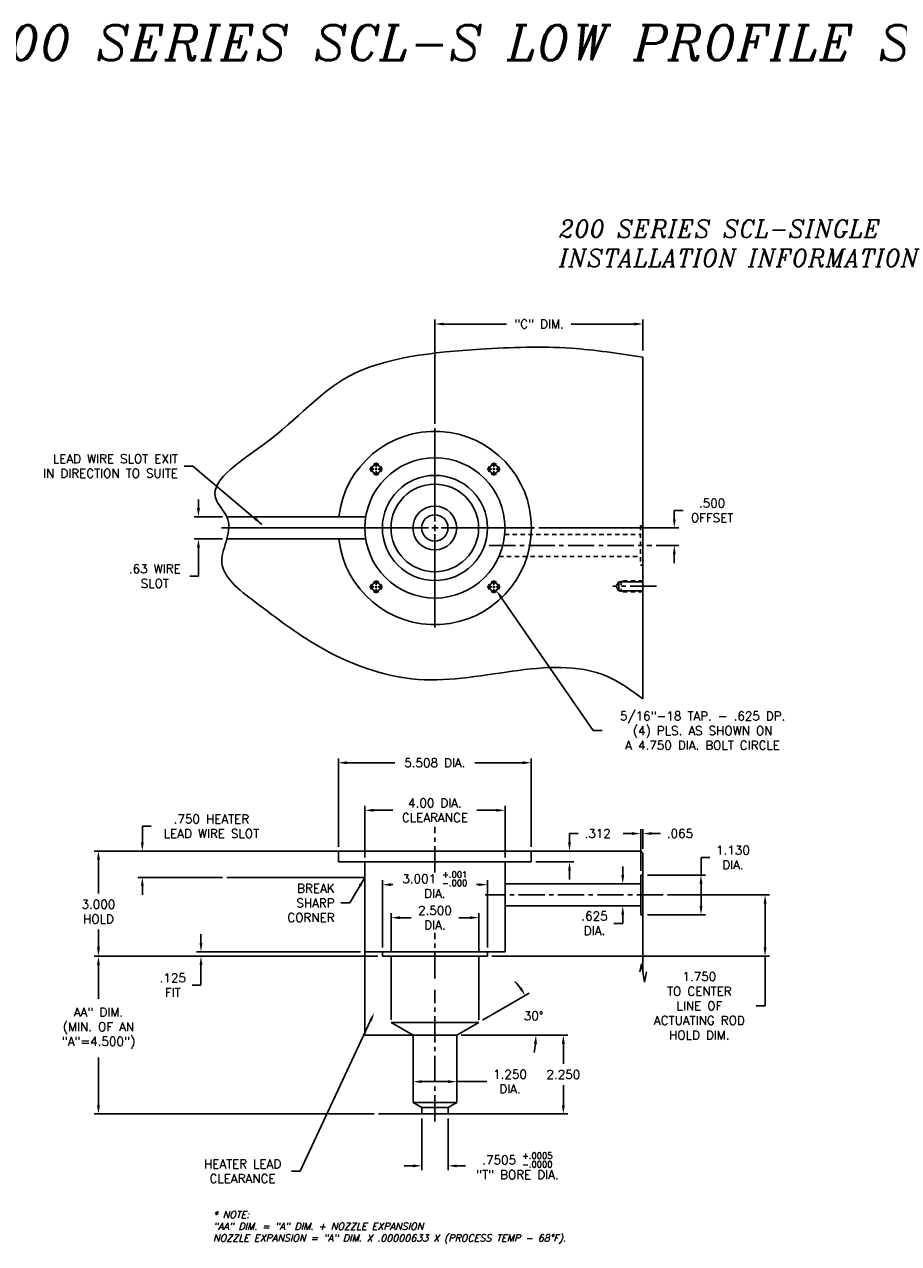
# Model space of a CAD drawing. Extents: x 51 to 167, y 63 to 98.
# Tile 2 of 4: x 85 to 110, y 63 to 98. Entities that reach past the tile are written whole.
import ezdxf

# ---------------------------------------------------------------- set-up
doc = ezdxf.new("R2010")
doc.units = 0
doc.header["$MEASUREMENT"] = 0
doc.linetypes.add('CENTER2', pattern=[1.125, 0.75, -0.125, 0.125, -0.125])
doc.linetypes.add('HIDDEN2', pattern=[0.1875, 0.125, -0.0625])
doc.layers.get('DEFPOINTS').update_dxf_attribs({"linetype": 'CONTINUOUS'})
for name, color, linetype in [('DIMENSIONS', 4, 'CONTINUOUS'), ('NP_SHAPE_SOLID', 6, 'CONTINUOUS'), ('SCV200_BORE_CENTER', 22, 'CENTER2'), ('SCV200_BORE_HIDDEN', 10, 'HIDDEN2'), ('SCV200_BORE_SOLID', 1, 'CONTINUOUS'), ('SCV200_BORE_TAPS_SOLID', 1, 'CONTINUOUS'), ('TAP', 1, 'CONTINUOUS'), ('TAP_HIDDEN', 1, 'HIDDEN2')]:
    doc.layers.add(name, color=color, linetype=linetype)
doc.styles.add('ITALIC', font='italic.shx')
doc.styles.add('ROMANS', font='romans.shx')
doc.dimstyles.new('CATALOG', dxfattribs={"dimscale": 2, "dimtxt": 0.125, "dimasz": 0.125, "dimexe": 0.0625, "dimexo": 0.0625, "dimgap": 0.09, "dimtad": 0, "dimtih": 1, "dimtoh": 1, "dimdec": 3, "dimzin": 4, "dimtxsty": 'ROMANS', "dimcen": 0, "dimclrd": 256, "dimclre": 256, "dimclrt": 256, "dimazin": 3, "dimtfac": 0.7, "dimtdec": 3, "dimtofl": 0, "dimtmove": 0, "dimatfit": 3, "dimtolj": 1, "dimtzin": 4})

# ---------------------------------------------------------------- blocks, each defined once
blk = doc.blocks.new('*D19')
at = {"layer": 'DEFPOINTS', "color": 0}
for p in [(95.337, 69.955), (95.284, 69.842)]:
    blk.add_point(p, dxfattribs=at)
at = {"layer": 'DIMENSIONS'}
for p, q in [((93.171, 65.317), (95.178, 69.616)), ((92.921, 65.317), (93.171, 65.317))]:
    blk.add_line(p, q, dxfattribs=at)
blk.add_solid([(95.14, 69.633), (95.216, 69.598), (95.284, 69.842)], dxfattribs=at)
at = {"layer": 'DIMENSIONS', "insert": (91.526, 65.317), "char_height": 0.25, "attachment_point": 5, "style": 'ROMANS'}
blk.add_mtext('\\A1;HEATER LEAD\\PCLEARANCE', dxfattribs=at)
blk = doc.blocks.new('*D15')
at = {"layer": 'DEFPOINTS', "color": 0}
for p in [(96.641, 66.951), (97.391, 66.951), (97.391, 65.471)]:
    blk.add_point(p, dxfattribs=at)
at = {"layer": 'DIMENSIONS'}
for p, q in [((96.641, 66.826), (96.641, 65.346)), ((97.391, 66.826), (97.391, 65.346)), ((96.391, 65.471), (96.141, 65.471)), ((97.641, 65.471), (97.891, 65.471))]:
    blk.add_line(p, q, dxfattribs=at)
for points in [[(96.391, 65.512), (96.391, 65.429), (96.641, 65.471)], [(97.641, 65.512), (97.641, 65.429), (97.391, 65.471)]]:
    blk.add_solid(points, dxfattribs=at)
at = {"layer": 'DIMENSIONS', "insert": (99.369, 65.471), "char_height": 0.25, "attachment_point": 5, "style": 'ROMANS'}
blk.add_mtext('\\A1;\\A1;.7505 {\\H0.7x;\\S+.0005^ -.0000;\\P}"T" BORE DIA.', dxfattribs=at)
blk = doc.blocks.new('*D18')
at = {"layer": 'DEFPOINTS', "color": 0}
for p in [(96.391, 69.201), (97.641, 69.201), (97.641, 67.874)]:
    blk.add_point(p, dxfattribs=at)
at = {"layer": 'DIMENSIONS'}
for p, q in [((96.391, 69.076), (96.391, 67.749)), ((97.641, 69.076), (97.641, 67.749)), ((96.641, 67.874), (97.391, 67.874)), ((97.641, 67.874), (98.496, 67.874))]:
    blk.add_line(p, q, dxfattribs=at)
for points in [[(96.641, 67.915), (96.641, 67.832), (96.391, 67.874)], [(97.391, 67.915), (97.391, 67.832), (97.641, 67.874)]]:
    blk.add_solid(points, dxfattribs=at)
at = {"layer": 'DIMENSIONS', "insert": (99.158, 67.874), "char_height": 0.25, "attachment_point": 5, "style": 'ROMANS'}
blk.add_mtext('\\A1;1.250 \\PDIA.', dxfattribs=at)
blk = doc.blocks.new('*D21')
at = {"layer": 'DEFPOINTS', "color": 0}
for p in [(97.641, 69.201), (100.681, 69.201), (97.391, 66.951)]:
    blk.add_point(p, dxfattribs=at)
at = {"layer": 'DIMENSIONS'}
for p, q in [((97.766, 69.201), (100.806, 69.201)), ((100.681, 68.951), (100.681, 68.381)), ((100.681, 67.201), (100.681, 67.771)), ((97.516, 66.951), (100.806, 66.951))]:
    blk.add_line(p, q, dxfattribs=at)
for points in [[(100.639, 68.951), (100.722, 68.951), (100.681, 69.201)], [(100.639, 67.201), (100.722, 67.201), (100.681, 66.951)]]:
    blk.add_solid(points, dxfattribs=at)
at = {"layer": 'DIMENSIONS', "insert": (100.681, 68.076), "char_height": 0.25, "attachment_point": 5, "style": 'ROMANS'}
blk.add_mtext('\\A1;2.250 ', dxfattribs=at)
blk = doc.blocks.new('*D22')
at = {"layer": 'DEFPOINTS', "color": 0}
for p in [(99.763, 69.974), (98.266, 69.562), (95.016, 69.201), (97.641, 69.201), (97.641, 69.201)]:
    blk.add_point(p, dxfattribs=at)
at = {"layer": 'DIMENSIONS'}
for p, q in [((98.374, 69.625), (99.705, 70.393)), ((97.766, 69.201), (100.024, 69.201))]:
    blk.add_line(p, q, dxfattribs=at)
for start, end in [(36.3478, 42.6956), (347.3043, 353.6522)]:
    blk.add_arc((97.641, 69.201), 2.258, start, end, dxfattribs=at)
for points in [[(99.494, 70.562), (99.425, 70.517), (99.596, 70.33)], [(99.843, 68.954), (99.927, 68.95), (99.899, 69.201)]]:
    blk.add_solid(points, dxfattribs=at)
at = {"layer": 'DIMENSIONS', "insert": (99.832, 69.748), "char_height": 0.25, "attachment_point": 5, "style": 'ROMANS'}
blk.add_mtext('\\A1;30° ', dxfattribs=at)
blk = doc.blocks.new('*D59')
at = {"layer": 'DEFPOINTS', "color": 0}
for p in [(98.696, 81.989), (98.767, 81.886)]:
    blk.add_point(p, dxfattribs=at)
at = {"layer": 'DIMENSIONS'}
for p, q in [((101.535, 77.886), (98.909, 81.68)), ((101.785, 77.886), (101.535, 77.886))]:
    blk.add_line(p, q, dxfattribs=at)
blk.add_solid([(98.943, 81.704), (98.875, 81.657), (98.767, 81.886)], dxfattribs=at)
at = {"layer": 'DIMENSIONS', "insert": (104.656, 77.886), "char_height": 0.25, "attachment_point": 5, "style": 'ROMANS'}
blk.add_mtext('\\A1;5/16"-18 TAP. - .625 DP.\\P(4) PLS. AS SHOWN ON\\PA 4.750 DIA. BOLT CIRCLE', dxfattribs=at)
blk = doc.blocks.new('*D45')
at = {"layer": 'DEFPOINTS', "color": 0}
for p in [(87.412, 71.451), (95.516, 71.451), (95.407, 66.951)]:
    blk.add_point(p, dxfattribs=at)
at = {"layer": 'DIMENSIONS'}
for p, q in [((95.391, 71.451), (87.287, 71.451)), ((87.412, 71.201), (87.412, 70.232)), ((87.412, 67.201), (87.412, 68.563)), ((95.282, 66.951), (87.287, 66.951))]:
    blk.add_line(p, q, dxfattribs=at)
for points in [[(87.371, 71.201), (87.454, 71.201), (87.412, 71.451)], [(87.371, 67.201), (87.454, 67.201), (87.412, 66.951)]]:
    blk.add_solid(points, dxfattribs=at)
at = {"layer": 'DIMENSIONS', "insert": (87.412, 69.397), "char_height": 0.25, "attachment_point": 5, "style": 'ROMANS'}
blk.add_mtext('\\A1;AA" DIM.\\P(MIN. OF AN\\P"A"=4.500")', dxfattribs=at)
blk = doc.blocks.new('*D46')
at = {"layer": 'DEFPOINTS', "color": 0}
for p in [(91.141, 74.451), (88.665, 73.701), (91.079, 73.701)]:
    blk.add_point(p, dxfattribs=at)
at = {"layer": 'DIMENSIONS'}
for p, q in [((88.665, 74.701), (88.665, 75.158)), ((88.665, 75.158), (88.915, 75.158)), ((91.016, 74.451), (88.54, 74.451)), ((90.954, 73.701), (88.54, 73.701)), ((88.665, 73.451), (88.665, 73.201))]:
    blk.add_line(p, q, dxfattribs=at)
for points in [[(88.624, 74.701), (88.707, 74.701), (88.665, 74.451)], [(88.624, 73.451), (88.707, 73.451), (88.665, 73.701)]]:
    blk.add_solid(points, dxfattribs=at)
at = {"layer": 'DIMENSIONS', "insert": (90.637, 75.158), "char_height": 0.25, "attachment_point": 5, "style": 'ROMANS'}
blk.add_mtext('\\A1;.750 HEATER\\PLEAD WIRE SLOT', dxfattribs=at)
blk = doc.blocks.new('*D47')
at = {"layer": 'DEFPOINTS', "color": 0}
for p in [(94.251, 74.451), (87.412, 71.451), (95.516, 71.451)]:
    blk.add_point(p, dxfattribs=at)
at = {"layer": 'DIMENSIONS'}
for p, q in [((94.126, 74.451), (87.287, 74.451)), ((87.412, 74.201), (87.412, 73.236)), ((87.412, 71.701), (87.412, 72.209)), ((95.391, 71.451), (87.287, 71.451))]:
    blk.add_line(p, q, dxfattribs=at)
for points in [[(87.371, 74.201), (87.454, 74.201), (87.412, 74.451)], [(87.371, 71.701), (87.454, 71.701), (87.412, 71.451)]]:
    blk.add_solid(points, dxfattribs=at)
at = {"layer": 'DIMENSIONS', "insert": (87.412, 72.722), "char_height": 0.25, "attachment_point": 5, "style": 'ROMANS'}
blk.add_mtext('\\A1;3.000 \\PHOLD', dxfattribs=at)
blk = doc.blocks.new('*D48')
at = {"layer": 'DEFPOINTS', "color": 0}
for p in [(99.767, 76.97), (94.259, 74.451), (99.767, 74.451)]:
    blk.add_point(p, dxfattribs=at)
at = {"layer": 'DIMENSIONS'}
for p, q in [((94.259, 74.576), (94.259, 77.095)), ((94.509, 76.97), (95.875, 76.97)), ((99.517, 76.97), (98.152, 76.97)), ((99.767, 74.576), (99.767, 77.095))]:
    blk.add_line(p, q, dxfattribs=at)
for points in [[(94.509, 77.012), (94.509, 76.928), (94.259, 76.97)], [(99.517, 77.012), (99.517, 76.928), (99.767, 76.97)]]:
    blk.add_solid(points, dxfattribs=at)
at = {"layer": 'DIMENSIONS', "insert": (97.013, 76.97), "char_height": 0.25, "attachment_point": 5, "style": 'ROMANS'}
blk.add_mtext('\\A1;5.508 DIA.', dxfattribs=at)
blk = doc.blocks.new('*D49')
at = {"layer": 'DEFPOINTS', "color": 0}
for p in [(99.016, 75.614), (95.016, 74.139), (99.016, 74.139)]:
    blk.add_point(p, dxfattribs=at)
at = {"layer": 'DIMENSIONS'}
for p, q in [((95.016, 74.264), (95.016, 75.739)), ((95.266, 75.614), (95.818, 75.614)), ((98.766, 75.614), (98.214, 75.614)), ((99.016, 74.264), (99.016, 75.739))]:
    blk.add_line(p, q, dxfattribs=at)
for points in [[(95.266, 75.655), (95.266, 75.572), (95.016, 75.614)], [(98.766, 75.655), (98.766, 75.572), (99.016, 75.614)]]:
    blk.add_solid(points, dxfattribs=at)
at = {"layer": 'DIMENSIONS', "insert": (97.016, 75.614), "char_height": 0.25, "attachment_point": 5, "style": 'ROMANS'}
blk.add_mtext('\\A1;4.00 DIA.\\PCLEARANCE', dxfattribs=at)
blk = doc.blocks.new('*D50')
at = {"layer": 'DEFPOINTS', "color": 0}
for p in [(98.517, 73.493), (95.516, 71.576), (98.517, 71.576)]:
    blk.add_point(p, dxfattribs=at)
at = {"layer": 'DIMENSIONS'}
for p, q in [((95.516, 71.701), (95.516, 73.618)), ((95.766, 73.493), (95.819, 73.493)), ((98.267, 73.493), (98.206, 73.493)), ((98.517, 71.701), (98.517, 73.618))]:
    blk.add_line(p, q, dxfattribs=at)
for points in [[(95.766, 73.535), (95.766, 73.451), (95.516, 73.493)], [(98.267, 73.535), (98.267, 73.451), (98.517, 73.493)]]:
    blk.add_solid(points, dxfattribs=at)
at = {"layer": 'DIMENSIONS', "insert": (97.013, 73.493), "char_height": 0.25, "attachment_point": 5, "style": 'ROMANS'}
blk.add_mtext('\\A1;\\A1;3.001 {\\H0.7x;\\S+.001^ -.000;\\P}DIA.', dxfattribs=at)
blk = doc.blocks.new('*D51')
at = {"layer": 'DEFPOINTS', "color": 0}
for p in [(98.266, 72.55), (95.766, 71.451), (98.266, 71.451)]:
    blk.add_point(p, dxfattribs=at)
at = {"layer": 'DIMENSIONS'}
for p, q in [((95.766, 71.576), (95.766, 72.675)), ((96.016, 72.55), (96.336, 72.55)), ((98.016, 72.55), (97.696, 72.55)), ((98.266, 71.576), (98.266, 72.675))]:
    blk.add_line(p, q, dxfattribs=at)
for points in [[(96.016, 72.592), (96.016, 72.509), (95.766, 72.55)], [(98.016, 72.592), (98.016, 72.509), (98.266, 72.55)]]:
    blk.add_solid(points, dxfattribs=at)
at = {"layer": 'DIMENSIONS', "insert": (97.016, 72.55), "char_height": 0.25, "attachment_point": 5, "style": 'ROMANS'}
blk.add_mtext('\\A1;2.500 \\PDIA.', dxfattribs=at)
blk = doc.blocks.new('*D52')
at = {"layer": 'DEFPOINTS', "color": 0}
for p in [(90.339, 71.576), (95.016, 71.576), (95.516, 71.451)]:
    blk.add_point(p, dxfattribs=at)
at = {"layer": 'DIMENSIONS'}
for p, q in [((90.339, 71.826), (90.339, 72.076)), ((94.891, 71.576), (90.214, 71.576)), ((95.391, 71.451), (90.214, 71.451)), ((90.339, 71.201), (90.339, 70.624)), ((90.339, 70.624), (90.089, 70.624))]:
    blk.add_line(p, q, dxfattribs=at)
for points in [[(90.298, 71.826), (90.381, 71.826), (90.339, 71.576)], [(90.298, 71.201), (90.381, 71.201), (90.339, 71.451)]]:
    blk.add_solid(points, dxfattribs=at)
at = {"layer": 'DIMENSIONS', "insert": (89.534, 70.624), "char_height": 0.25, "attachment_point": 5, "style": 'ROMANS'}
blk.add_mtext('\\A1;.125 \\PFIT', dxfattribs=at)
blk = doc.blocks.new('*D53')
at = {"layer": 'DEFPOINTS', "color": 0}
for p in [(101.593, 73.514), (102.376, 73.514), (101.593, 72.889)]:
    blk.add_point(p, dxfattribs=at)
at = {"layer": 'DIMENSIONS'}
for p, q in [((102.376, 73.764), (102.376, 74.014)), ((101.718, 73.514), (102.501, 73.514)), ((101.718, 72.889), (102.501, 72.889)), ((102.376, 72.389), (102.126, 72.389)), ((102.376, 72.639), (102.376, 72.389))]:
    blk.add_line(p, q, dxfattribs=at)
for points in [[(102.335, 73.764), (102.418, 73.764), (102.376, 73.514)], [(102.335, 72.639), (102.418, 72.639), (102.376, 72.889)]]:
    blk.add_solid(points, dxfattribs=at)
at = {"layer": 'DIMENSIONS', "insert": (101.571, 72.389), "char_height": 0.25, "attachment_point": 5, "style": 'ROMANS'}
blk.add_mtext('\\A1;.625 \\PDIA.', dxfattribs=at)
blk = doc.blocks.new('*D54')
at = {"layer": 'DEFPOINTS', "color": 0}
for p in [(102.954, 73.766), (102.954, 72.636), (104.61, 72.636)]:
    blk.add_point(p, dxfattribs=at)
at = {"layer": 'DIMENSIONS'}
for p, q in [((104.61, 73.766), (104.61, 74.266)), ((104.61, 74.266), (104.86, 74.266)), ((103.079, 73.766), (104.735, 73.766)), ((104.61, 72.886), (104.61, 73.516)), ((103.079, 72.636), (104.735, 72.636))]:
    blk.add_line(p, q, dxfattribs=at)
for points in [[(104.568, 73.516), (104.651, 73.516), (104.61, 73.766)], [(104.568, 72.886), (104.651, 72.886), (104.61, 72.636)]]:
    blk.add_solid(points, dxfattribs=at)
at = {"layer": 'DIMENSIONS', "insert": (105.522, 74.266), "char_height": 0.25, "attachment_point": 5, "style": 'ROMANS'}
blk.add_mtext('\\A1;1.130 \\PDIA.', dxfattribs=at)
blk = doc.blocks.new('*D55')
at = {"layer": 'DEFPOINTS', "color": 0}
for p in [(103.526, 73.201), (98.517, 71.451), (106.439, 71.451)]:
    blk.add_point(p, dxfattribs=at)
at = {"layer": 'DIMENSIONS'}
for p, q in [((103.651, 73.201), (106.564, 73.201)), ((106.439, 72.951), (106.439, 71.701)), ((98.642, 71.451), (106.564, 71.451)), ((106.439, 71.451), (106.439, 70.036)), ((106.439, 70.036), (106.189, 70.036))]:
    blk.add_line(p, q, dxfattribs=at)
for points in [[(106.398, 72.951), (106.481, 72.951), (106.439, 73.201)], [(106.398, 71.701), (106.481, 71.701), (106.439, 71.451)]]:
    blk.add_solid(points, dxfattribs=at)
at = {"layer": 'DIMENSIONS', "insert": (104.563, 70.036), "char_height": 0.25, "attachment_point": 5, "style": 'ROMANS'}
blk.add_mtext('\\A1;1.750 \\PTO CENTER\\PLINE OF\\PACTUATING ROD\\PHOLD DIM.', dxfattribs=at)
blk = doc.blocks.new('*D56')
at = {"layer": 'DEFPOINTS', "color": 0}
for p in [(99.77, 74.451), (100.856, 74.451), (99.767, 74.139)]:
    blk.add_point(p, dxfattribs=at)
at = {"layer": 'DIMENSIONS'}
for p, q in [((100.856, 74.701), (100.856, 74.951)), ((100.856, 74.951), (101.106, 74.951)), ((99.895, 74.451), (100.981, 74.451)), ((99.892, 74.139), (100.981, 74.139)), ((100.856, 73.889), (100.856, 73.639))]:
    blk.add_line(p, q, dxfattribs=at)
for points in [[(100.815, 74.701), (100.898, 74.701), (100.856, 74.451)], [(100.815, 73.889), (100.898, 73.889), (100.856, 74.139)]]:
    blk.add_solid(points, dxfattribs=at)
at = {"layer": 'DIMENSIONS', "insert": (101.661, 74.951), "char_height": 0.25, "attachment_point": 5, "style": 'ROMANS'}
blk.add_mtext('\\A1;.312 ', dxfattribs=at)
blk = doc.blocks.new('*D57')
at = {"layer": 'DEFPOINTS', "color": 0}
for p in [(102.954, 74.951), (102.954, 74.389), (102.889, 73.766)]:
    blk.add_point(p, dxfattribs=at)
at = {"layer": 'DIMENSIONS'}
for p, q in [((102.639, 74.951), (102.389, 74.951)), ((102.889, 73.891), (102.889, 75.076)), ((102.954, 74.514), (102.954, 75.076)), ((103.204, 74.951), (103.454, 74.951))]:
    blk.add_line(p, q, dxfattribs=at)
for points in [[(102.639, 74.992), (102.639, 74.909), (102.889, 74.951)], [(103.204, 74.992), (103.204, 74.909), (102.954, 74.951)]]:
    blk.add_solid(points, dxfattribs=at)
at = {"layer": 'DIMENSIONS', "insert": (104.009, 74.951), "char_height": 0.25, "attachment_point": 5, "style": 'ROMANS'}
blk.add_mtext('\\A1;.065 ', dxfattribs=at)
blk = doc.blocks.new('*D58')
at = {"layer": 'DEFPOINTS', "color": 0}
for p in [(91.079, 83.983), (90.266, 83.353), (91.079, 83.353)]:
    blk.add_point(p, dxfattribs=at)
at = {"layer": 'DIMENSIONS'}
for p, q in [((90.266, 84.233), (90.266, 84.483)), ((90.954, 83.983), (90.141, 83.983)), ((90.954, 83.353), (90.141, 83.353)), ((90.266, 83.103), (90.266, 82.294)), ((90.266, 82.294), (90.016, 82.294))]:
    blk.add_line(p, q, dxfattribs=at)
for points in [[(90.224, 84.233), (90.308, 84.233), (90.266, 83.983)], [(90.224, 83.103), (90.308, 83.103), (90.266, 83.353)]]:
    blk.add_solid(points, dxfattribs=at)
at = {"layer": 'DIMENSIONS', "insert": (89.02, 82.294), "char_height": 0.25, "attachment_point": 5, "style": 'ROMANS'}
blk.add_mtext('\\A1;.63 WIRE\\PSLOT', dxfattribs=at)
blk = doc.blocks.new('*D23')
at = {"layer": 'DEFPOINTS', "color": 0}
for p in [(102.954, 89.485), (102.954, 88.606), (97.016, 86.512)]:
    blk.add_point(p, dxfattribs=at)
at = {"layer": 'DIMENSIONS'}
for p, q in [((97.016, 86.637), (97.016, 89.61)), ((97.266, 89.485), (99.061, 89.485)), ((102.704, 89.485), (100.909, 89.485)), ((102.954, 88.731), (102.954, 89.61))]:
    blk.add_line(p, q, dxfattribs=at)
for points in [[(97.266, 89.527), (97.266, 89.443), (97.016, 89.485)], [(102.704, 89.527), (102.704, 89.443), (102.954, 89.485)]]:
    blk.add_solid(points, dxfattribs=at)
at = {"layer": 'DIMENSIONS', "insert": (99.985, 89.485), "char_height": 0.25, "attachment_point": 5, "style": 'ROMANS'}
blk.add_mtext('\\A1;"C" DIM.', dxfattribs=at)
blk = doc.blocks.new('*D24')
at = {"layer": 'DEFPOINTS', "color": 0}
for p in [(99.86, 83.668), (103.848, 83.668), (103.204, 83.168)]:
    blk.add_point(p, dxfattribs=at)
at = {"layer": 'DIMENSIONS'}
for p, q in [((103.848, 83.918), (103.848, 84.168)), ((103.848, 84.168), (104.098, 84.168)), ((99.985, 83.668), (103.973, 83.668)), ((103.329, 83.168), (103.973, 83.168)), ((103.848, 82.918), (103.848, 82.668))]:
    blk.add_line(p, q, dxfattribs=at)
for points in [[(103.807, 83.918), (103.89, 83.918), (103.848, 83.668)], [(103.807, 82.918), (103.89, 82.918), (103.848, 83.168)]]:
    blk.add_solid(points, dxfattribs=at)
at = {"layer": 'DIMENSIONS', "insert": (104.927, 84.168), "char_height": 0.25, "attachment_point": 5, "style": 'ROMANS'}
blk.add_mtext('\\A1;.500 \\POFFSET', dxfattribs=at)

msp = doc.modelspace()

# ---------------------------------------------------------------- linework, layer by layer
at = {"layer": 'DIMENSIONS'}
for p, q in [((97.01621, 83.84807), (97.01621, 86.51207)), ((96.83621, 83.66807), (90.92815, 83.66807)), ((96.92621, 83.66807), (97.10621, 83.66807)), ((97.01621, 83.57807), (97.01621, 83.75807)), ((97.01621, 83.48807), (97.01621, 80.82407)), ((97.19621, 83.66807), (99.86021, 83.66807))]:
    msp.add_line(p, q, dxfattribs=at)
at = {"layer": 'NP_SHAPE_SOLID'}
for p, q in [((102.95371, 88.54307), (102.95371, 78.79307)), ((91.14121, 74.45144), (102.89621, 74.45144)), ((102.89621, 74.45144), (102.95371, 74.38894)), ((102.95371, 74.38894), (102.95371, 70.97261)), ((91.07871, 73.70144), (94.95371, 73.70144)), ((102.86634, 71.00467), (102.9072, 71.23639)), ((102.9072, 71.23639), (103.00022, 70.70882)), ((103.00022, 70.70882), (103.05239, 71.00467)), ((95.40663, 66.95144), (98.84206, 66.95144))]:
    msp.add_line(p, q, dxfattribs=at)
msp.add_open_spline([(102.95371, 88.54307), (102.26846, 88.64551), (100.72557, 88.87617), (97.95055, 88.77564), (94.41823, 88.43126), (92.77536, 86.3312), (90.27747, 84.84366), (91.18421, 83.97844), (91.1096, 83.3435), (90.7197, 82.43418), (92.16455, 81.34563), (93.80537, 80.09577), (97.31648, 78.705), (100.84771, 80.33653), (102.65857, 79.00938), (102.95371, 78.79307)], degree=3, knots=[0, 0, 0, 0, 2.06649582, 4.65280042, 8.49606785, 11.62292473, 13.7043153, 14.23759481, 14.86759481, 15.50189706, 17.01346422, 19.22096088, 22.21934736, 27.73653185, 28.81084772, 28.81084772, 28.81084772, 28.81084772], dxfattribs=at)
at = {"layer": 'SCV200_BORE_CENTER'}
for p, q in [((98.56464, 83.16807), (103.20371, 83.16807)), ((97.01621, 73.83853), (97.01621, 75.14674)), ((103.52611, 73.20144), (98.44971, 73.20144)), ((97.01621, 70.81323), (97.01621, 72.12144)), ((97.01621, 66.73835), (97.01621, 70.49657))]:
    msp.add_line(p, q, dxfattribs=at)
at = {"layer": 'SCV200_BORE_HIDDEN'}
for p, q in [((99.0074, 83.48057), (102.88371, 83.48057)), ((102.88371, 83.73307), (102.95371, 83.73307)), ((102.88371, 83.73307), (102.88371, 82.60307)), ((98.84374, 82.85557), (102.88371, 82.85557)), ((102.88371, 82.60307), (102.95371, 82.60307))]:
    msp.add_line(p, q, dxfattribs=at)
at = {"layer": 'SCV200_BORE_SOLID'}
for p, q in [((91.07871, 83.98307), (95.05168, 83.98307)), ((91.07871, 83.35307), (95.05168, 83.35307)), ((94.25934, 74.13944), (94.25934, 74.45144)), ((99.76734, 74.13944), (99.76734, 74.45144)), ((94.25934, 74.13944), (99.76734, 74.13944)), ((95.01621, 69.20144), (95.01621, 74.13944)), ((99.01621, 71.57644), (99.01621, 74.13944)), ((102.88871, 73.76644), (102.88871, 73.20144)), ((102.88871, 73.76644), (102.95371, 73.76644)), ((99.01621, 73.51394), (102.88871, 73.51394)), ((102.88871, 72.63644), (102.88871, 73.20144)), ((99.01621, 72.88894), (102.88871, 72.88894)), ((102.88871, 72.63644), (102.95371, 72.63644)), ((95.01621, 71.57644), (99.01621, 71.57644)), ((95.51571, 71.45144), (95.51571, 71.57644)), ((95.51571, 71.45144), (98.51671, 71.45144)), ((95.76621, 69.63431), (95.76621, 71.45144)), ((98.26621, 69.63431), (98.26621, 71.45144)), ((98.51671, 71.45144), (98.51671, 71.57644)), ((95.76621, 69.56228), (98.26621, 69.56228)), ((96.39121, 69.20144), (95.76621, 69.56228)), ((97.64121, 69.20144), (98.26621, 69.56228)), ((95.01621, 69.20144), (97.64121, 69.20144)), ((96.39121, 67.28263), (96.39121, 69.20144)), ((97.64121, 67.28263), (97.64121, 69.20144)), ((96.39121, 67.28263), (97.64121, 67.28263)), ((96.64096, 67.13844), (96.39121, 67.28263)), ((96.64096, 67.13844), (97.39146, 67.13844)), ((96.64096, 66.95144), (96.64096, 67.13844)), ((97.39146, 67.13844), (97.64121, 67.28263)), ((97.39146, 66.95144), (97.39146, 67.13844))]:
    msp.add_line(p, q, dxfattribs=at)
for centre, radius in [((97.01621, 83.66807), 2), ((97.01621, 83.66807), 1.5005), ((97.0123, 83.66807), 1.25), ((97.0123, 83.66807), 0.625), ((97.0123, 83.66807), 0.375)]:
    msp.add_circle(centre, radius, dxfattribs=at)
for centre, radius, start, end in [((97.0123, 83.66807), 2.75791, 186.558453, 173.441547), ((94.95371, 73.63894), 0.0625, 0, 90)]:
    msp.add_arc(centre, radius, start, end, dxfattribs=at)
at = {"layer": 'SCV200_BORE_TAPS_SOLID'}
for p, q in [((95.28058, 85.34745), (95.15246, 85.34745)), ((95.30871, 85.34745), (95.36496, 85.34745)), ((95.33683, 85.4037), (95.33683, 85.53182)), ((95.33683, 85.31932), (95.33683, 85.37557)), ((95.33683, 85.2912), (95.33683, 85.16307)), ((95.39308, 85.34745), (95.52121, 85.34745)), ((98.63934, 85.34745), (98.51122, 85.34745)), ((98.66747, 85.34745), (98.72372, 85.34745)), ((98.69559, 85.4037), (98.69559, 85.53182)), ((98.69559, 85.31932), (98.69559, 85.37557)), ((98.69559, 85.2912), (98.69559, 85.16307)), ((98.75184, 85.34745), (98.87997, 85.34745)), ((95.33683, 82.04494), (95.33683, 82.17307)), ((98.69559, 82.04494), (98.69559, 82.17307)), ((95.28058, 81.98869), (95.15246, 81.98869)), ((95.30871, 81.98869), (95.36496, 81.98869)), ((95.33683, 81.96057), (95.33683, 82.01682)), ((95.33683, 81.93244), (95.33683, 81.80432)), ((95.39308, 81.98869), (95.52121, 81.98869)), ((98.63934, 81.98869), (98.51122, 81.98869)), ((98.66747, 81.98869), (98.72372, 81.98869)), ((98.69559, 81.96057), (98.69559, 82.01682)), ((98.69559, 81.93244), (98.69559, 81.80432)), ((98.75184, 81.98869), (98.87997, 81.98869))]:
    msp.add_line(p, q, dxfattribs=at)
for centre in [(95.33683, 85.34745), (98.69559, 85.34745), (95.33683, 81.98869), (98.69559, 81.98869)]:
    msp.add_circle(centre, 0.125, dxfattribs=at)
for centre, start, end in [((95.33683, 85.34745), 149.999997, 209.999999), ((95.33683, 85.34745), 60.000002, 120.000003), ((95.33683, 85.34745), 240.000007, 299.999995), ((95.33683, 85.34745), 329.999934, 29.999922), ((98.69559, 85.34745), 149.999997, 209.999999), ((98.69559, 85.34745), 60.000002, 120.000003), ((98.69559, 85.34745), 240.000007, 299.999995), ((98.69559, 85.34745), 329.999934, 29.999922), ((95.33683, 81.98869), 60.000002, 120.000003), ((98.69559, 81.98869), 60.000002, 120.000003), ((95.33683, 81.98869), 149.999997, 209.999999), ((95.33683, 81.98869), 240.000007, 299.999995), ((95.33683, 81.98869), 329.999934, 29.999922), ((98.69559, 81.98869), 149.999997, 209.999999), ((98.69559, 81.98869), 240.000007, 299.999995), ((98.69559, 81.98869), 329.999934, 29.999922)]:
    msp.add_arc(centre, 0.15625, start, end, dxfattribs=at)
at = {"layer": 'TAP'}
for p, q in [((102.26621, 82.13457), (102.19087, 82.00407)), ((102.95371, 82.13457), (102.26621, 82.13457)), ((102.26621, 82.13457), (102.26621, 81.87357)), ((102.26621, 81.87357), (102.19087, 82.00407)), ((102.95371, 81.87357), (102.26621, 81.87357))]:
    msp.add_line(p, q, dxfattribs=at)
at = {"layer": 'TAP', "linetype": 'CENTER2'}
msp.add_line((103.33819, 82.00407), (102.09475, 82.00407), dxfattribs=at)
at = {"layer": 'TAP_HIDDEN'}
for p, q in [((102.95371, 82.16032), (102.32871, 82.16032)), ((102.32871, 82.16032), (102.32871, 81.84782)), ((102.95371, 81.84782), (102.32871, 81.84782))]:
    msp.add_line(p, q, dxfattribs=at)

# ---------------------------------------------------------------- texts
at = {"layer": 'DIMENSIONS', "style": 'ITALIC'}
for s, insert, char_height, width, attachment_point in [('200 SERIES SCL-S LOW PROFILE SINGLE INFORMATION', (104.86687, 98.01484), 1, 48.2857, 2), ('200 SERIES SCL-SINGLE\\PINSTALLATION INFORMATION', (100.55996, 92.45275), 0.5, 35.1429, 1), ('* NOTE:\\P"AA" DIM. = "A" DIM. + NOZZLE EXPANSION\\PNOZZLE EXPANSION = "A" DIM. X .00000633 X (PROCESS TEMP - 68°F).', (90.68264, 63.71394), 0.2, 13.396191, 4)]:
    msp.add_mtext(s, dxfattribs=dict(at, insert=insert, char_height=char_height, width=width, attachment_point=attachment_point))
at = {"layer": 'DIMENSIONS', "char_height": 0.25, "attachment_point": 6, "style": 'ROMANS'}
for s, insert in [('LEAD WIRE SLOT EXIT\\PIN DIRECTION TO SUITE', (89.67908, 85.43436)), ('BREAK\\PSHARP\\PCORNER', (94.15313, 72.97011))]:
    msp.add_mtext(s, dxfattribs=dict(at, insert=insert))

# ---------------------------------------------------------------- dimensions: what is measured, and where the dimension line sits
at = {"layer": 'DIMENSIONS'}
for base, p1, p2, text, picture, middle in [((102.95371, 89.48491), (97.01621, 86.51207), (102.95371, 88.60557), '"C" DIM.', '*D23', (99.98496, 89.48491)), ((99.76734, 76.97004), (94.25934, 74.45144), (99.76734, 74.45144), '<>DIA.', '*D48', (97.01334, 76.97004))]:
    dim = msp.add_linear_dim(base=base, p1=p1, p2=p2, text=text, dimstyle='CATALOG', override={"dimpost": ' '}, dxfattribs=at)
    dim.commit()
    dim.dimension.update_dxf_attribs({"geometry": picture, "text_midpoint": middle})
dim = msp.add_linear_dim(base=(103.84827, 83.66807), p1=(103.20371, 83.16807), p2=(99.86021, 83.66807), angle=90, text='<>\\POFFSET', dimstyle='CATALOG', override={"dimpost": ' '}, dxfattribs=at)
dim.commit()
dim.dimension.update_dxf_attribs({"geometry": '*D24', "text_midpoint": (104.92708, 84.16807)})
for base, p1, p2, text, override, picture, middle in [((90.26591, 83.35307), (91.07871, 83.98307), (91.07871, 83.35307), '<>WIRE\\PSLOT', {"dimdec": 2, "dimpost": ' '}, '*D58', (89.02043, 82.29438)), ((88.66521, 73.70144), (91.14121, 74.45144), (91.07871, 73.70144), '<>HEATER\\PLEAD WIRE SLOT', {"dimpost": ' '}, '*D46', (90.63688, 75.15836)), ((87.41247, 71.45144), (94.25071, 74.45144), (95.51571, 71.45144), '<>\\PHOLD', {"dimpost": ' '}, '*D47', (87.41247, 72.72218)), ((104.60961, 72.63644), (102.95371, 73.76644), (102.95371, 72.63644), '<>\\PDIA.', {"dimpost": ' '}, '*D54', (105.52175, 74.26644)), ((102.37646, 73.51394), (101.59268, 72.88894), (101.59268, 73.51394), '<>\\PDIA.', {"dimpost": ' '}, '*D53', (101.57146, 72.38894)), ((106.43939, 71.45144), (103.52611, 73.20144), (98.51671, 71.45144), '<>\\PTO CENTER\\PLINE OF\\PACTUATING ROD\\PHOLD DIM.', {"dimpost": ' '}, '*D55', (104.56296, 70.03579)), ((90.33946, 71.57644), (95.51571, 71.45144), (95.01621, 71.57644), '<>\\PFIT', {"dimpost": ' '}, '*D52', (89.53446, 70.62427)), ((87.41247, 71.45144), (95.40663, 66.95144), (95.51571, 71.45144), 'AA" DIM.\\P(MIN. OF AN\\P"A"=4.500")', {"dimpost": ' '}, '*D45', (87.41247, 69.39744))]:
    dim = msp.add_linear_dim(base=base, p1=p1, p2=p2, angle=90, text=text, dimstyle='CATALOG', override=override, dxfattribs=at)
    dim.commit()
    dim.dimension.update_dxf_attribs({"geometry": picture, "text_midpoint": middle, "dimtype": 160})
for center, mpoint, text, picture, middle in [((98.69559, 81.98869), (98.76673, 81.88591), '5/16"-18 TAP. - .625 DP.\\P(4) PLS. AS SHOWN ON\\PA 4.750 DIA. BOLT CIRCLE', '*D59', (104.65573, 77.88557)), ((95.33683, 69.95543), (95.28394, 69.84217), 'HEATER LEAD\\PCLEARANCE', '*D19', (91.52636, 65.31686))]:
    dim = msp.add_radius_dim(center=center, mpoint=mpoint, text=text, dimstyle='CATALOG', override={"dimpost": ' '}, dxfattribs=at)
    dim.commit()
    dim.dimension.update_dxf_attribs({"geometry": picture, "text_midpoint": middle, "dimtype": 164})
for base, p1, p2, text, override, picture, middle in [((99.01621, 75.61359), (95.01621, 74.13944), (99.01621, 74.13944), '<>DIA.\\PCLEARANCE', {"dimdec": 2, "dimpost": ' '}, '*D49', (97.01621, 75.61359)), ((98.51671, 73.49307), (95.51571, 71.57644), (98.51671, 71.57644), '\\A1;<>{\\H0.7x;\\S+.001^ -.000;\\P}DIA.', {"dimpost": ' '}, '*D50', (97.01259, 73.49307)), ((98.26621, 72.55024), (95.76621, 71.45144), (98.26621, 71.45144), '<>\\PDIA.', {"dimpost": ' '}, '*D51', (97.01621, 72.55024)), ((97.64121, 67.87359), (96.39121, 69.20144), (97.64121, 69.20144), '<>\\PDIA.', {"dimpost": ' '}, '*D18', (99.15826, 67.87359)), ((97.39146, 65.47065), (96.64096, 66.95144), (97.39146, 66.95144), '\\A1;.7505 {\\H0.7x;\\S+.0005^ -.0000;\\P}"T" BORE DIA.', {"dimpost": ' '}, '*D15', (99.36908, 65.47065))]:
    dim = msp.add_linear_dim(base=base, p1=p1, p2=p2, text=text, dimstyle='CATALOG', override=override, dxfattribs=at)
    dim.commit()
    dim.dimension.update_dxf_attribs({"geometry": picture, "text_midpoint": middle, "dimtype": 160})
dim = msp.add_linear_dim(base=(100.85625, 74.45144), p1=(99.76734, 74.13944), p2=(99.77021, 74.45144), angle=90, dimstyle='CATALOG', override={"dimpost": ' '}, dxfattribs=at)
dim.commit()
dim.dimension.update_dxf_attribs({"geometry": '*D56', "text_midpoint": (101.66125, 74.95144), "dimtype": 160})
dim = msp.add_linear_dim(base=(102.95371, 74.95076), p1=(102.88871, 73.76644), p2=(102.95371, 74.38894), dimstyle='CATALOG', override={"dimpost": ' '}, dxfattribs=at)
dim.commit()
dim.dimension.update_dxf_attribs({"geometry": '*D57', "text_midpoint": (104.00871, 74.95076)})
dim = msp.add_angular_dim_2l(base=(99.76272, 69.9736), line1=((97.64121, 69.20144), (98.26621, 69.56228)), line2=((95.01621, 69.20144), (97.64121, 69.20144)), dimstyle='CATALOG', override={"dimdec": 0, "dimpost": ' ', "dimazin": 1}, dxfattribs=at)
dim.commit()
dim.dimension.update_dxf_attribs({"geometry": '*D22', "text_midpoint": (99.83162, 69.74838), "dimtype": 162})
dim = msp.add_linear_dim(base=(100.68064, 69.20144), p1=(97.39146, 66.95144), p2=(97.64121, 69.20144), angle=90, dimstyle='CATALOG', override={"dimpost": ' '}, dxfattribs=at)
dim.commit()
dim.dimension.update_dxf_attribs({"geometry": '*D21', "text_midpoint": (100.68064, 68.07644)})

# ---------------------------------------------------------------- leaders
at = {"layer": 'DIMENSIONS', "annotation_type": 0, "has_hookline": 1, "hookline_direction": 1}
for points, text_width in [([(92.07958, 83.7698), (90.10908, 85.43436), (89.85908, 85.43436)], 4.38095), ([(95.00463, 73.67519), (94.58313, 72.97011), (94.33313, 72.97011)], 1.42857)]:
    msp.add_leader(points, dimstyle='CATALOG', dxfattribs=dict(at, text_width=text_width))

doc.saveas('drawing.dxf')
